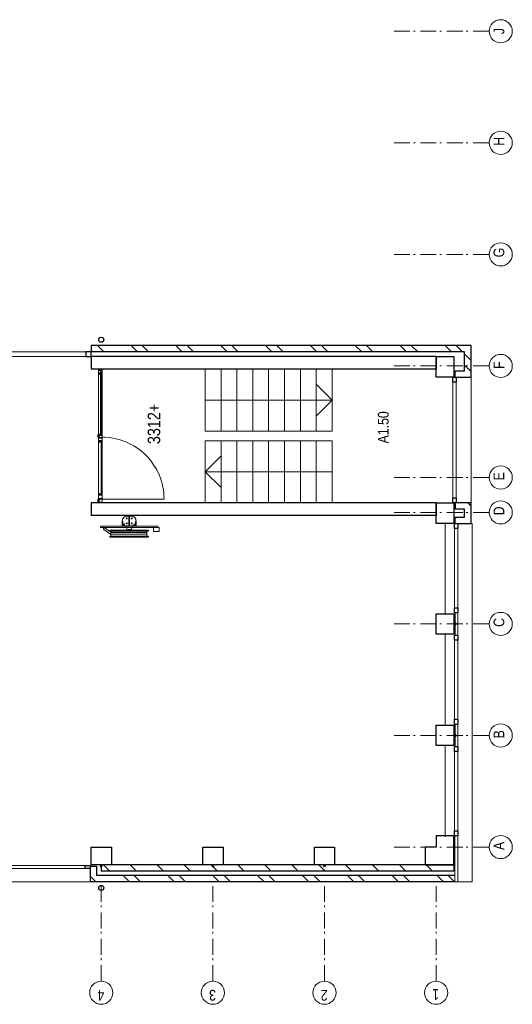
# Model space of a CAD drawing. Header units: millimetres. Extents: x 164654 to 368283, y 131426 to 252133.
# Tile 48 of 144: x 360441 to 368208, y 170721 to 186255. Entities that reach past the tile are written whole.
import ezdxf

# ---------------------------------------------------------------- set-up
doc = ezdxf.new("R2010")
doc.units = ezdxf.units.MM
doc.header["$LTSCALE"] = 400
doc.header["$PDMODE"] = 3
doc.header["$PDSIZE"] = 15
doc.linetypes.add('STYLE_06', pattern=[1.041641, 0.625, -0.208282, 0.069427, -0.138931])
for name, color, linetype, lineweight in [('Binnenkozijnen', 140, 'Continuous', 15), ('Buitenkozijnen', 140, 'Continuous', 15), ('mat-baksteen', 5, 'Continuous', 25), ('mat-beton (ihwg)', 5, 'Continuous', 25), ('mat-glas-vert', 5, 'Continuous', 15), ('mat-kalkzandsteen', 5, 'Continuous', 25), ('MAT-kit', 140, 'Continuous', 5), ('mat-kunststof', 43, 'Continuous', 9), ('mat-staal', 5, 'Continuous', 25), ('None', 7, 'Continuous', 9), ('Ruimtenummers', 5, 'Continuous', 25), ('Tekst', 140, 'Continuous', 15)]:
    doc.layers.add(name, color=color, linetype=linetype, lineweight=lineweight)
doc.styles.add('Arial Narrow', font='ARIALN.TTF', dxfattribs={"height": 222.25})

# ---------------------------------------------------------------- blocks, each defined once
blk = doc.blocks.new('*U249')
at = {"layer": 'mat-kunststof', "lineweight": 9}
blk.add_lwpolyline([(-8599, -36720), (-8609, -36720), (-8609, -36750), (-8599, -36750)], close=True, dxfattribs=at)
at = {"layer": 'None', "lineweight": 9}
blk.add_lwpolyline([(-8599, -36720), (-8609, -36750), (-8599, -36750), (-8609, -36720)], dxfattribs=at)
blk = doc.blocks.new('*U250')
at = {"layer": 'MAT-kit', "color": 9, "linetype": 'Continuous', "lineweight": 5}
for points in [[(-8599, -36708), (-8604, -36710), (-8609, -36708), (-8609, -36714), (-8609, -36720), (-8604, -36720), (-8599, -36720), (-8599, -36714), (-8599, -36708)], [(-8599, -36763), (-8604, -36761), (-8609, -36763), (-8609, -36757), (-8609, -36750), (-8604, -36750), (-8599, -36750), (-8599, -36757), (-8599, -36763)]]:
    blk.add_open_spline(points, degree=2, knots=[0, 0, 0, 0.229184, 0.229184, 0.5027, 0.5027, 0.726485, 0.726485, 1, 1, 1], dxfattribs=at)
at = {"layer": 'None', "color": 7}
blk.add_blockref('*U249', (0, 0), dxfattribs=at)
blk = doc.blocks.new('jan404.129')
at = {"layer": 'None', "lineweight": 15, "flags": 128}
for points in [[(-10, 14.85), (-10, -24.79), (10, -24.79), (10, 14.85)], [(8.5, 13.35), (8.5, -23.29), (-8.5, -23.29), (-8.5, 13.35)]]:
    blk.add_lwpolyline(points, close=True, dxfattribs=at)
blk = doc.blocks.new('*U251')
at = {"layer": 'None', "color": 7, "linetype": 'Continuous', "lineweight": 15}
for p, q in [((-8658, -36762), (-8677, -36762)), ((-8677, -36764), (-8658, -36764)), ((-8677, -36765), (-8610, -36765)), ((-8658, -36707), (-8658, -36762)), ((-8658, -36764), (-8610, -36764)), ((-8610, -36705), (-8657, -36705)), ((-8610, -36707), (-8657, -36707)), ((-8657, -36707), (-8657, -36762)), ((-8610, -36764), (-8610, -36707)), ((-8609, -36764), (-8609, -36707))]:
    blk.add_line(p, q, dxfattribs=at)
for centre, start, end in [((-8677, -36764), 90, 180), ((-8677, -36764), 180, 270), ((-8657, -36707), 90, 180), ((-8658, -36762), 270, 0), ((-8610, -36707), 0, 90), ((-8610, -36764), 270, 0)]:
    blk.add_arc(centre, 1.5, start, end, dxfattribs=at)
at = {"layer": 'None', "linetype": 'Continuous', "lineweight": 5}
blk.add_point((-8609, -36730), dxfattribs=at)
at = {"layer": 'mat-staal', "color": 7, "xscale": -1}
blk.add_blockref('jan404.129', (-8669, -36720), dxfattribs=at)
blk = doc.blocks.new('*U252')
at = {"layer": 'None', "color": 7, "linetype": 'Continuous', "lineweight": 15}
for p, q in [((-10699, -36706), (-10698, -36705)), ((-10699, -36707), (-10699, -36706)), ((-10699, -36707), (-10699, -36724)), ((-10699, -36724), (-10699, -36764)), ((-10699, -36764), (-10699, -36764)), ((-10698, -36765), (-10699, -36764)), ((-10698, -36705), (-10697, -36705)), ((-10697, -36765), (-10698, -36765)), ((-10669, -36705), (-10697, -36705)), ((-10669, -36707), (-10697, -36707)), ((-10697, -36707), (-10697, -36724)), ((-10697, -36724), (-10697, -36764)), ((-10697, -36764), (-10669, -36764)), ((-10697, -36765), (-10669, -36765)), ((-10637, -36705), (-10669, -36705)), ((-10657, -36707), (-10669, -36707)), ((-10669, -36764), (-10660, -36764)), ((-10669, -36765), (-10660, -36765)), ((-10660, -36708), (-10659, -36708)), ((-10660, -36709), (-10660, -36708)), ((-10660, -36710), (-10660, -36709)), ((-10660, -36710), (-10660, -36711)), ((-10660, -36711), (-10660, -36712)), ((-10660, -36712), (-10659, -36712)), ((-10660, -36757), (-10659, -36757)), ((-10660, -36757), (-10660, -36757)), ((-10660, -36758), (-10660, -36757)), ((-10660, -36764), (-10660, -36758)), ((-10659, -36764), (-10660, -36765)), ((-10660, -36765), (-10660, -36765)), ((-10659, -36707), (-10658, -36707)), ((-10659, -36708), (-10659, -36707)), ((-10659, -36709), (-10658, -36709)), ((-10659, -36710), (-10659, -36709)), ((-10659, -36710), (-10659, -36710)), ((-10659, -36711), (-10659, -36710)), ((-10659, -36711), (-10659, -36711)), ((-10658, -36711), (-10659, -36711)), ((-10659, -36712), (-10659, -36713)), ((-10659, -36713), (-10658, -36713)), ((-10659, -36757), (-10650, -36757)), ((-10659, -36758), (-10650, -36758)), ((-10659, -36764), (-10659, -36758)), ((-10659, -36764), (-10659, -36764)), ((-10658, -36707), (-10657, -36707)), ((-10658, -36708), (-10657, -36708)), ((-10658, -36709), (-10658, -36708)), ((-10658, -36712), (-10658, -36711)), ((-10657, -36712), (-10658, -36712)), ((-10658, -36713), (-10657, -36714)), ((-10637, -36707), (-10657, -36707)), ((-10657, -36708), (-10657, -36708)), ((-10657, -36708), (-10637, -36708)), ((-10657, -36712), (-10657, -36712)), ((-10650, -36712), (-10657, -36712)), ((-10650, -36714), (-10657, -36714)), ((-10650, -36712), (-10650, -36712)), ((-10649, -36713), (-10650, -36712)), ((-10650, -36724), (-10650, -36714)), ((-10650, -36757), (-10650, -36724)), ((-10649, -36757), (-10650, -36758)), ((-10650, -36758), (-10650, -36758)), ((-10649, -36714), (-10649, -36713)), ((-10649, -36724), (-10649, -36714)), ((-10649, -36757), (-10649, -36724)), ((-10649, -36757), (-10649, -36757)), ((-10637, -36705), (-10637, -36705)), ((-10636, -36706), (-10637, -36705)), ((-10636, -36707), (-10637, -36708)), ((-10637, -36708), (-10637, -36708)), ((-10636, -36707), (-10636, -36706)), ((-10636, -36707), (-10636, -36707))]:
    blk.add_line(p, q, dxfattribs=at)
blk = doc.blocks.new('*U253')
at = {"layer": 'None', "linetype": 'Continuous', "lineweight": 5}
blk.add_point((-10671, -36705), dxfattribs=at)
at = {"layer": 'None', "color": 7}
blk.add_blockref('*U252', (0, 0), dxfattribs=at)
blk = doc.blocks.new('*U254')
at = {"layer": 'None', "color": 7, "linetype": 'Continuous', "lineweight": 15}
for p, q in [((-10654, -36763), (-10653, -36762)), ((-10654, -36764), (-10654, -36763)), ((-10654, -36764), (-10653, -36765)), ((-10654, -36764), (-10654, -36764)), ((-10653, -36762), (-10652, -36762)), ((-10653, -36765), (-10652, -36765)), ((-10633, -36762), (-10652, -36762)), ((-10633, -36764), (-10652, -36764)), ((-10652, -36765), (-10569, -36765)), ((-10641, -36713), (-10640, -36712)), ((-10641, -36714), (-10641, -36713)), ((-10641, -36714), (-10641, -36744)), ((-10641, -36744), (-10641, -36757)), ((-10641, -36757), (-10641, -36757)), ((-10640, -36758), (-10641, -36757)), ((-10640, -36712), (-10639, -36712)), ((-10639, -36758), (-10640, -36758)), ((-10631, -36712), (-10639, -36712)), ((-10639, -36714), (-10639, -36744)), ((-10631, -36714), (-10639, -36714)), ((-10639, -36744), (-10639, -36757)), ((-10639, -36757), (-10633, -36757)), ((-10639, -36758), (-10633, -36758)), ((-10632, -36757), (-10633, -36757)), ((-10633, -36758), (-10632, -36758)), ((-10632, -36762), (-10633, -36762)), ((-10632, -36763), (-10633, -36764)), ((-10633, -36764), (-10569, -36764)), ((-10631, -36757), (-10632, -36757)), ((-10632, -36758), (-10632, -36759)), ((-10632, -36758), (-10632, -36758)), ((-10632, -36759), (-10631, -36759)), ((-10632, -36761), (-10632, -36762)), ((-10631, -36761), (-10632, -36761)), ((-10632, -36762), (-10632, -36762)), ((-10631, -36763), (-10632, -36763)), ((-10631, -36706), (-10630, -36705)), ((-10631, -36707), (-10631, -36706)), ((-10631, -36707), (-10631, -36712)), ((-10630, -36713), (-10631, -36714)), ((-10630, -36758), (-10631, -36757)), ((-10631, -36759), (-10631, -36760)), ((-10631, -36760), (-10631, -36761)), ((-10631, -36760), (-10631, -36760)), ((-10631, -36761), (-10631, -36761)), ((-10630, -36762), (-10631, -36763)), ((-10630, -36705), (-10629, -36705)), ((-10629, -36712), (-10630, -36713)), ((-10630, -36713), (-10630, -36713)), ((-10630, -36758), (-10630, -36758)), ((-10630, -36759), (-10630, -36758)), ((-10629, -36760), (-10630, -36759)), ((-10629, -36760), (-10630, -36761)), ((-10630, -36761), (-10630, -36762)), ((-10630, -36762), (-10630, -36762)), ((-10570, -36705), (-10629, -36705)), ((-10629, -36707), (-10629, -36712)), ((-10590, -36707), (-10629, -36707)), ((-10590, -36705), (-10590, -36705)), ((-10589, -36706), (-10590, -36705)), ((-10590, -36744), (-10590, -36707)), ((-10590, -36762), (-10590, -36744)), ((-10590, -36763), (-10590, -36762)), ((-10590, -36763), (-10590, -36763)), ((-10589, -36764), (-10590, -36763)), ((-10589, -36707), (-10589, -36706)), ((-10589, -36744), (-10589, -36707)), ((-10589, -36762), (-10589, -36744)), ((-10570, -36762), (-10589, -36762)), ((-10589, -36764), (-10570, -36764)), ((-10589, -36765), (-10570, -36765)), ((-10570, -36762), (-10569, -36763)), ((-10570, -36762), (-10570, -36762)), ((-10569, -36764), (-10570, -36765)), ((-10570, -36765), (-10570, -36765)), ((-10569, -36763), (-10569, -36764)), ((-10569, -36764), (-10569, -36764))]:
    blk.add_line(p, q, dxfattribs=at)
at = {"layer": 'mat-staal', "color": 7, "xscale": -1}
blk.add_blockref('jan404.129', (-10579, -36720), dxfattribs=at)
blk = doc.blocks.new('*U255')
at = {"layer": 'None'}
blk.add_blockref('*U254', (0, 0), dxfattribs=at)
blk = doc.blocks.new('*U256')
at = {"layer": 'mat-kunststof', "lineweight": 9}
blk.add_lwpolyline([(-10709, -36720), (-10699, -36720), (-10699, -36750), (-10709, -36750)], close=True, dxfattribs=at)
at = {"layer": 'None', "lineweight": 9}
blk.add_lwpolyline([(-10709, -36720), (-10699, -36750), (-10709, -36750), (-10699, -36720)], dxfattribs=at)
blk = doc.blocks.new('*U257')
at = {"layer": 'MAT-kit', "color": 9, "linetype": 'Continuous', "lineweight": 5}
for points in [[(-10709, -36708), (-10704, -36710), (-10699, -36708), (-10699, -36714), (-10699, -36720), (-10704, -36720), (-10709, -36720), (-10709, -36714), (-10709, -36708)], [(-10709, -36763), (-10704, -36761), (-10699, -36763), (-10699, -36757), (-10699, -36750), (-10704, -36750), (-10709, -36750), (-10709, -36757), (-10709, -36763)]]:
    blk.add_open_spline(points, degree=2, knots=[0, 0, 0, 0.229184, 0.229184, 0.5027, 0.5027, 0.726485, 0.726485, 1, 1, 1], dxfattribs=at)
at = {"layer": 'None', "color": 7}
blk.add_blockref('*U256', (0, 0), dxfattribs=at)
blk = doc.blocks.new('*X258')
at = {"layer": 'None', "lineweight": 5}
blk.add_line((-9737, -36750), (-10579, -36750), dxfattribs=at)
blk = doc.blocks.new('*X259')
at = {"layer": 'None', "lineweight": 5}
blk.add_line((-8669, -36750), (-9635, -36750), dxfattribs=at)
blk = doc.blocks.new('*U260')
at = {"layer": 'None', "color": 7, "linetype": 'Continuous', "lineweight": 15}
for p, q in [((-9748, -36762), (-9749, -36763)), ((-9749, -36763), (-9749, -36764)), ((-9749, -36764), (-9748, -36765)), ((-9749, -36764), (-9749, -36764)), ((-9693, -36764), (-9749, -36764)), ((-9674, -36765), (-9749, -36765)), ((-9747, -36762), (-9748, -36762)), ((-9748, -36765), (-9747, -36765)), ((-9747, -36705), (-9697, -36705)), ((-9747, -36707), (-9697, -36707)), ((-9747, -36762), (-9729, -36762)), ((-9729, -36764), (-9747, -36764)), ((-9729, -36765), (-9747, -36765)), ((-9729, -36706), (-9728, -36705)), ((-9729, -36707), (-9729, -36706)), ((-9729, -36744), (-9729, -36707)), ((-9729, -36762), (-9729, -36744)), ((-9729, -36764), (-9728, -36763)), ((-9728, -36705), (-9727, -36705)), ((-9728, -36763), (-9727, -36762)), ((-9728, -36763), (-9728, -36763)), ((-9727, -36744), (-9727, -36707)), ((-9727, -36762), (-9727, -36744)), ((-9696, -36705), (-9697, -36705)), ((-9697, -36707), (-9697, -36712)), ((-9697, -36712), (-9697, -36713)), ((-9697, -36713), (-9696, -36713)), ((-9697, -36759), (-9696, -36758)), ((-9697, -36760), (-9697, -36759)), ((-9697, -36760), (-9697, -36761)), ((-9697, -36761), (-9696, -36762)), ((-9696, -36706), (-9696, -36705)), ((-9695, -36707), (-9696, -36706)), ((-9696, -36713), (-9695, -36714)), ((-9696, -36758), (-9695, -36757)), ((-9696, -36758), (-9696, -36758)), ((-9696, -36762), (-9695, -36763)), ((-9696, -36762), (-9696, -36762)), ((-9695, -36707), (-9695, -36712)), ((-9695, -36712), (-9687, -36712)), ((-9695, -36714), (-9687, -36714)), ((-9695, -36757), (-9694, -36757)), ((-9694, -36758), (-9695, -36759)), ((-9695, -36759), (-9695, -36760)), ((-9695, -36759), (-9695, -36759)), ((-9695, -36760), (-9695, -36761)), ((-9695, -36760), (-9695, -36760)), ((-9695, -36761), (-9694, -36762)), ((-9695, -36761), (-9695, -36761)), ((-9695, -36761), (-9695, -36761)), ((-9695, -36763), (-9694, -36763)), ((-9694, -36757), (-9693, -36757)), ((-9694, -36758), (-9694, -36758)), ((-9693, -36758), (-9694, -36758)), ((-9694, -36762), (-9693, -36762)), ((-9694, -36762), (-9694, -36762)), ((-9694, -36763), (-9693, -36764)), ((-9687, -36757), (-9693, -36757)), ((-9687, -36758), (-9693, -36758)), ((-9693, -36762), (-9674, -36762)), ((-9693, -36764), (-9674, -36764)), ((-9692, -36705), (-9691, -36705)), ((-9692, -36706), (-9692, -36705)), ((-9692, -36707), (-9692, -36706)), ((-9692, -36707), (-9692, -36708)), ((-9692, -36707), (-9692, -36707)), ((-9692, -36708), (-9691, -36708)), ((-9691, -36705), (-9654, -36705)), ((-9691, -36707), (-9671, -36707)), ((-9671, -36708), (-9691, -36708)), ((-9686, -36712), (-9687, -36712)), ((-9687, -36714), (-9687, -36744)), ((-9687, -36744), (-9687, -36757)), ((-9687, -36758), (-9686, -36758)), ((-9686, -36713), (-9686, -36712)), ((-9685, -36714), (-9686, -36713)), ((-9686, -36757), (-9685, -36757)), ((-9686, -36758), (-9686, -36757)), ((-9685, -36714), (-9685, -36744)), ((-9685, -36744), (-9685, -36757)), ((-9679, -36712), (-9678, -36712)), ((-9679, -36713), (-9679, -36712)), ((-9679, -36714), (-9679, -36713)), ((-9679, -36724), (-9679, -36714)), ((-9679, -36757), (-9679, -36724)), ((-9679, -36757), (-9679, -36758)), ((-9679, -36757), (-9679, -36757)), ((-9679, -36758), (-9678, -36758)), ((-9678, -36712), (-9671, -36712)), ((-9678, -36724), (-9678, -36714)), ((-9678, -36714), (-9671, -36714)), ((-9678, -36757), (-9678, -36724)), ((-9669, -36757), (-9678, -36757)), ((-9669, -36758), (-9678, -36758)), ((-9673, -36762), (-9674, -36762)), ((-9673, -36765), (-9674, -36765)), ((-9673, -36763), (-9673, -36762)), ((-9672, -36764), (-9673, -36763)), ((-9673, -36764), (-9673, -36765)), ((-9672, -36764), (-9673, -36764)), ((-9671, -36707), (-9671, -36707)), ((-9670, -36707), (-9671, -36707)), ((-9671, -36707), (-9654, -36707)), ((-9671, -36708), (-9671, -36708)), ((-9670, -36708), (-9671, -36708)), ((-9671, -36712), (-9670, -36712)), ((-9671, -36712), (-9671, -36712)), ((-9671, -36713), (-9671, -36714)), ((-9670, -36713), (-9671, -36713)), ((-9669, -36708), (-9670, -36707)), ((-9670, -36709), (-9670, -36708)), ((-9670, -36709), (-9670, -36709)), ((-9670, -36710), (-9670, -36709)), ((-9669, -36710), (-9670, -36710)), ((-9670, -36711), (-9669, -36710)), ((-9670, -36711), (-9670, -36711)), ((-9670, -36711), (-9670, -36711)), ((-9670, -36712), (-9670, -36711)), ((-9669, -36712), (-9670, -36713)), ((-9668, -36708), (-9669, -36708)), ((-9668, -36712), (-9669, -36712)), ((-9669, -36757), (-9669, -36757)), ((-9668, -36757), (-9669, -36757)), ((-9669, -36764), (-9669, -36758)), ((-9669, -36764), (-9669, -36765)), ((-9669, -36764), (-9669, -36764)), ((-9669, -36765), (-9668, -36765)), ((-9668, -36709), (-9668, -36708)), ((-9668, -36710), (-9668, -36709)), ((-9668, -36710), (-9668, -36711)), ((-9668, -36711), (-9668, -36712)), ((-9668, -36758), (-9668, -36757)), ((-9668, -36764), (-9668, -36758)), ((-9654, -36764), (-9668, -36764)), ((-9654, -36765), (-9668, -36765)), ((-9654, -36705), (-9645, -36705)), ((-9654, -36707), (-9645, -36707)), ((-9624, -36764), (-9654, -36764)), ((-9625, -36765), (-9654, -36765)), ((-9645, -36705), (-9645, -36705)), ((-9644, -36706), (-9645, -36705)), ((-9645, -36707), (-9645, -36724)), ((-9645, -36724), (-9645, -36762)), ((-9645, -36762), (-9645, -36763)), ((-9645, -36763), (-9644, -36764)), ((-9645, -36763), (-9645, -36763)), ((-9644, -36707), (-9644, -36706)), ((-9644, -36707), (-9644, -36724)), ((-9644, -36724), (-9644, -36762)), ((-9644, -36762), (-9625, -36762)), ((-9625, -36764), (-9644, -36764)), ((-9625, -36762), (-9625, -36762)), ((-9624, -36763), (-9625, -36762)), ((-9624, -36764), (-9625, -36765)), ((-9625, -36765), (-9625, -36765)), ((-9624, -36764), (-9624, -36763)), ((-9624, -36764), (-9624, -36764))]:
    blk.add_line(p, q, dxfattribs=at)
at = {"layer": 'None', "linetype": 'Continuous', "lineweight": 5}
blk.add_point((-9652, -36705), dxfattribs=at)
at = {"layer": 'mat-staal', "color": 7}
for p in [(-9739, -36720), (-9634, -36720)]:
    blk.add_blockref('jan404.129', p, dxfattribs=at)
blk = doc.blocks.new('*U261')
at = {"layer": 'mat-glas-vert', "color": 140, "lineweight": 15}
for points in [[(-10579, -36748), (-9737, -36748), (-9737, -36758), (-10579, -36758)], [(-9635, -36748), (-8669, -36748), (-8669, -36758), (-9635, -36758)], [(-9618, -36738), (-8639, -36738), (-8639, -36746), (-9618, -36746)]]:
    blk.add_lwpolyline(points, close=True, dxfattribs=at)
at = {"layer": 'None', "color": 43, "linetype": 'Continuous', "lineweight": 9}
blk.add_line((-10649, -36764), (-10649, -37740), dxfattribs=at)
at = {"layer": 'None', "lineweight": 9}
blk.add_lwpolyline([(-8609, -36705), (-8609, -36765), (-10699, -36765), (-10699, -36705)], close=True, dxfattribs=at)
at = {"layer": 'None', "color": 43, "linetype": 'Continuous', "lineweight": 9}
blk.add_arc((-10649, -36764), 976, 269.9877, 0.0459, dxfattribs=at)
at = {"layer": 'mat-glas-vert', "color": 140}
for name in ['*X258', '*X259']:
    blk.add_blockref(name, (0, 0), dxfattribs=at)
at = {"layer": 'mat-staal', "color": 7}
for name in ['*U257', '*U250']:
    blk.add_blockref(name, (0, 0), dxfattribs=at)
at = {"layer": 'None', "color": 7}
for name in ['*U253', '*U255', '*U260', '*U251']:
    blk.add_blockref(name, (0, 0), dxfattribs=at)
blk = doc.blocks.new('Kolom hoek 330x330')
at = {"layer": 'mat-beton (ihwg)', "lineweight": 25, "flags": 128}
blk.add_lwpolyline([(-175, 0), (0, 0), (0, -175), (280, -175), (280, 280), (-175, 280)], close=True, dxfattribs=at)
blk = doc.blocks.new('*X853')
at = {"layer": 'None', "lineweight": 9}
for p, q in [((-8639, -42580), (-8539, -42480)), ((-8462, -42580), (-8362, -42480))]:
    blk.add_line(p, q, dxfattribs=at)
blk = doc.blocks.new('*X854')
at = {"layer": 'None', "lineweight": 9}
for p, q in [((-8329, -36613), (-8306, -36590)), ((-8329, -36790), (-8229, -36690)), ((-8329, -37320), (-8229, -37220)), ((-8329, -37497), (-8229, -37397)), ((-8329, -38027), (-8229, -37927)), ((-8329, -38204), (-8229, -38104)), ((-8329, -38735), (-8229, -38635)), ((-8329, -38911), (-8229, -38811)), ((-8329, -39442), (-8229, -39342)), ((-8329, -39618), (-8229, -39518)), ((-8329, -40149), (-8229, -40049)), ((-8329, -40325), (-8229, -40225)), ((-8329, -40856), (-8229, -40756)), ((-8329, -41032), (-8229, -40932)), ((-8329, -41563), (-8229, -41463)), ((-8329, -41739), (-8229, -41639)), ((-8329, -42270), (-8229, -42170)), ((-8329, -42446), (-8229, -42346))]:
    blk.add_line(p, q, dxfattribs=at)
blk = doc.blocks.new('*X855')
at = {"layer": 'None', "lineweight": 9}
for p, q in [((-16519, -36884), (-16419, -36784)), ((-16519, -37308), (-16419, -37208)), ((-16519, -37732), (-16419, -37632)), ((-16519, -38156), (-16419, -38056)), ((-16519, -38581), (-16419, -38481)), ((-16519, -39005), (-16419, -38905)), ((-16519, -39429), (-16419, -39329)), ((-16519, -39853), (-16419, -39753)), ((-16519, -40278), (-16419, -40178)), ((-16519, -40702), (-16419, -40602)), ((-16519, -41126), (-16419, -41026)), ((-16519, -41551), (-16419, -41451)), ((-16519, -41975), (-16419, -41875)), ((-16430, -42310), (-16419, -42299))]:
    blk.add_line(p, q, dxfattribs=at)
blk = doc.blocks.new('*X856')
at = {"layer": 'None', "lineweight": 9}
for p, q in [((-16689, -36664), (-16644, -36620)), ((-16689, -37195), (-16589, -37095)), ((-16689, -37371), (-16589, -37271)), ((-16689, -37902), (-16589, -37802)), ((-16689, -38079), (-16589, -37979)), ((-16689, -38609), (-16589, -38509)), ((-16689, -38786), (-16589, -38686)), ((-16689, -39316), (-16589, -39216)), ((-16689, -39493), (-16589, -39393)), ((-16689, -40023), (-16589, -39923)), ((-16689, -40200), (-16589, -40100)), ((-16689, -40731), (-16589, -40631)), ((-16689, -40907), (-16589, -40807)), ((-16689, -41438), (-16589, -41338)), ((-16689, -41614), (-16589, -41514)), ((-16689, -42145), (-16589, -42045)), ((-16689, -42321), (-16589, -42221))]:
    blk.add_line(p, q, dxfattribs=at)
blk = doc.blocks.new('*U69')
at = {"layer": 'Buitenkozijnen', "lineweight": 15}
for p, q in [((-10, 0), (-10, -1960)), ((-10, 0), (40, 0)), ((40, 0), (40, -1960)), ((-10, -1960), (40, -1960))]:
    blk.add_line(p, q, dxfattribs=at)
blk = doc.blocks.new('Gevelpui best 1960')
at = {"layer": 'Buitenkozijnen', "color": 43, "lineweight": 9}
blk.add_line((250, 0), (250, -1960), dxfattribs=at)
at = {"layer": 'Buitenkozijnen', "color": 92, "lineweight": 25}
for points in [[(-10, 0), (40, 0), (40, -80), (-10, -80)], [(-10, -1880), (40, -1880), (40, -1960), (-10, -1960)]]:
    blk.add_lwpolyline(points, close=True, dxfattribs=at)
at = {"layer": 'Buitenkozijnen'}
blk.add_blockref('*U69', (0, 0), dxfattribs=at)
blk = doc.blocks.new('*X881')
at = {"layer": 'None', "lineweight": 9}
blk.add_line((-10760, -42580), (-10735, -42554), dxfattribs=at)
blk = doc.blocks.new('*X882')
at = {"layer": 'None', "lineweight": 9}
blk.add_line((-10735, -42554), (-10709, -42529), dxfattribs=at)
blk = doc.blocks.new('Gevelpui best 1410 (2D)')
at = {"layer": 'Buitenkozijnen', "lineweight": 15}
for p, q in [((-260, 0), (-260, -1410)), ((-260, 0), (-210, 0)), ((-210, 0), (-210, -1410)), ((-260, -1410), (-210, -1410))]:
    blk.add_line(p, q, dxfattribs=at)
at = {"layer": 'Buitenkozijnen', "color": 92, "lineweight": 25}
for points in [[(-260, 0), (-210, 0), (-210, -80), (-260, -80)], [(-260, -1330), (-210, -1330), (-210, -1410), (-260, -1410)]]:
    blk.add_lwpolyline(points, close=True, dxfattribs=at)
at = {"layer": 'None', "color": 43, "linetype": 'Continuous', "lineweight": 9}
blk.add_line((-410, 15), (-410, -1425), dxfattribs=at)
blk = doc.blocks.new('*U66')
at = {"layer": 'Buitenkozijnen', "lineweight": 15}
for p, q in [((0, 25), (1985, 25)), ((0, -25), (0, 25)), ((1985, -25), (1985, 25)), ((0, -25), (1985, -25))]:
    blk.add_line(p, q, dxfattribs=at)
blk = doc.blocks.new('Gevelpui best 1985')
at = {"layer": 'Buitenkozijnen', "color": 43, "lineweight": 9}
blk.add_line((0, 260), (1985, 260), dxfattribs=at)
at = {"layer": 'Buitenkozijnen', "color": 92, "lineweight": 25}
for points in [[(0, -25), (0, 25), (80, 25), (80, -25)], [(1905, -25), (1905, 25), (1985, 25), (1985, -25)]]:
    blk.add_lwpolyline(points, close=True, dxfattribs=at)
at = {"layer": 'Buitenkozijnen'}
blk.add_blockref('*U66', (0, 0), dxfattribs=at)
blk = doc.blocks.new('*U883')
at = {"layer": 'Buitenkozijnen', "lineweight": 15}
for p, q in [((-8399, -34760), (-8329, -34760)), ((-8399, -36590), (-8399, -34760)), ((-8329, -36590), (-8329, -34760)), ((-8399, -36590), (-8329, -36590))]:
    blk.add_line(p, q, dxfattribs=at)
blk = doc.blocks.new('*U884')
at = {"layer": 'Buitenkozijnen', "color": 92, "lineweight": 25}
for points in [[(-8329, -34760), (-8399, -34760), (-8399, -34843), (-8329, -34843)], [(-8329, -36507), (-8399, -36507), (-8399, -36590), (-8329, -36590)]]:
    blk.add_lwpolyline(points, close=True, dxfattribs=at)
at = {"layer": 'Buitenkozijnen'}
blk.add_blockref('*U883', (0, 0), dxfattribs=at)
blk = doc.blocks.new('HWA')
at = {"layer": 'None', "color": 92, "linetype": 'Continuous', "lineweight": 25}
blk.add_circle((0, -74), 40, dxfattribs=at)
blk = doc.blocks.new('Kolom 280x320')
at = {"layer": 'mat-beton (ihwg)', "lineweight": 25}
blk.add_lwpolyline([(-300, 160), (-20, 160), (-20, -160), (-300, -160)], close=True, dxfattribs=at)
at = {"layer": 'None', "color": 92, "linetype": 'Continuous', "lineweight": 5}
blk.add_point((0, 0), dxfattribs=at)
blk = doc.blocks.new('*U34')
at = {"layer": 'None', "color": 140, "linetype": 'Continuous', "lineweight": 15, "flags": 128}
blk.add_lwpolyline([(-21, 110), (59, 110), (59, 107, -0.391021), (53, 100), (-1, 96, 0.391021), (-12, 83), (-12, -83, 0.391021), (-1, -96), (53, -100, -0.391021), (59, -107), (59, -110), (-21, -110)], format="xyb", close=True, dxfattribs=at)
blk = doc.blocks.new('*U35')
at = {"layer": 'None', "color": 253, "linetype": 'Continuous', "lineweight": 5}
for p, q in [((96.625, -278), (96.625, 266)), ((125.704, -278), (125.704, 266)), ((50.42, -31.849), (50.42, 29))]:
    blk.add_line(p, q, dxfattribs=at)
at = {"layer": 'None', "color": 140, "linetype": 'Continuous', "lineweight": 15}
for p, q in [((50.42, 29), (1.453, 57.31)), ((0, -61), (50.42, -31.849))]:
    blk.add_line(p, q, dxfattribs=at)
at = {"layer": 'None', "color": 92, "linetype": 'Continuous', "lineweight": 25}
for points in [[(60.916, 296), (76.476, 296), (76.476, -300), (60.916, -300)], [(154.785, 296), (171.344, 296), (171.344, -302), (154.785, -302)]]:
    blk.add_lwpolyline(points, close=True, dxfattribs=at)
at = {"layer": 'None', "color": 253, "linetype": 'Continuous', "lineweight": 5}
blk.add_lwpolyline([(50.929, 18), (60.916, 18), (60.916, -18), (50.929, -18)], close=True, dxfattribs=at)
for points, knots in [([(96.866, 264), (96.866, 268.997), (93.792, 272.9335), (90.718, 276.87), (85.875, 278.0735), (81.032, 279.277), (76.476, 277.238)], [0, 0, 0, 0.3335495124, 0.3335495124, 0.6668288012, 0.6668288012, 1, 1, 1]), ([(125.825, 264), (125.825, 267.886), (123.8855, 271.2505), (121.946, 274.615), (118.586, 276.5575), (115.226, 278.5), (107.466, 278.5), (104.106, 276.5575), (100.746, 274.615), (98.806, 271.2505), (96.866, 267.886), (96.866, 264)], [0, 0, 0, 0.1667696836, 0.1667696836, 0.3334232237, 0.3334232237, 0.4999946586, 0.6665660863, 0.6665660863, 0.833226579, 0.833226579, 1, 1, 1]), ([(154.785, 264), (154.785, 267.886), (152.845, 271.2505), (150.905, 274.615), (147.5455, 276.5575), (144.186, 278.5), (140.306, 278.5), (136.426, 278.5), (133.066, 276.5575), (129.706, 274.615), (127.7655, 271.2505), (125.825, 267.886), (125.825, 264)], [0, 0, 0, 0.1667729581, 0.1667729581, 0.3334246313, 0.3334246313, 0.4999853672, 0.4999853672, 0.666556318, 0.666556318, 0.8332233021, 0.8332233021, 1, 1, 1]), ([(76.477, -291.432), (81.039, -293.343), (85.8175, -292.072), (90.596, -290.801), (93.6105, -286.876), (96.625, -282.951), (96.625, -278)], [0, 0, 0, 0.333165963, 0.333165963, 0.6664584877, 0.6664584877, 1, 1, 1]), ([(96.625, -278), (96.625, -281.901), (98.573, -285.2795), (100.521, -288.658), (103.895, -290.609), (107.269, -292.56), (111.165, -292.56), (115.061, -292.56), (118.435, -290.609), (121.809, -288.658), (123.7565, -285.2795), (125.704, -281.901), (125.704, -278)], [0, 0, 0, 0.1667545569, 0.1667545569, 0.3334268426, 0.3334268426, 0.5000053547, 0.5000053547, 0.6665838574, 0.6665838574, 0.8332491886, 0.8332491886, 1, 1, 1]), ([(125.704, -278), (125.704, -281.901), (127.6525, -285.2795), (129.601, -288.658), (132.975, -290.609), (136.349, -292.56), (140.245, -292.56), (144.141, -292.56), (147.5145, -290.609), (150.888, -288.658), (152.836, -285.2795), (154.784, -281.901), (154.784, -278)], [0, 0, 0, 0.1667578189, 0.1667578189, 0.3334365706, 0.3334365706, 0.5000146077, 0.5000146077, 0.6665824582, 0.6665824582, 0.8332459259, 0.8332459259, 1, 1, 1])]:
    blk.add_open_spline(points, degree=2, knots=knots, dxfattribs=at)
blk = doc.blocks.new('BSH')
at = {"layer": 'None', "color": 140, "linetype": 'Continuous', "lineweight": 15}
for p, q in [((-159.8585, -36.7557), (-159.8585, 32.756)), ((-80, -6.8893), (-80, 2.8892)), ((0, -61), (0, 111.155))]:
    blk.add_line(p, q, dxfattribs=at)
at = {"layer": 'None', "color": 253, "linetype": 'Continuous', "lineweight": 5}
for p, q in [((27.7468, -383.0008), (105.0969, -276.5164)), ((130.6676, -289.4337), (48.7568, -402.0618)), ((135.277, -233.0824), (136.142, -233.8294))]:
    blk.add_line(p, q, dxfattribs=at)
at = {"layer": 'None', "color": 140, "linetype": 'Continuous', "lineweight": 15}
for points in [[(20, 469.75), (82, 469.75), (82, 382.75), (20, 382.75)], [(0, 448), (20, 448), (20, -452), (0, -452)], [(-160, 2.8892), (-9, 2.8892), (-9, -6.8893), (-160, -6.8893)]]:
    blk.add_lwpolyline(points, close=True, dxfattribs=at)
at = {"layer": 'None', "color": 8, "linetype": 'Continuous', "lineweight": 5}
for centre in [(-124, 37.275), (-44.5, 38.775), (-124, -41.275), (-45, -41.275)]:
    blk.add_circle(centre, 8.5, dxfattribs=at)
at = {"layer": 'None', "color": 140, "linetype": 'Continuous', "lineweight": 15}
for centre, start, end in [((-80, 28), 90, 180), ((-80, -32), 180, 270)]:
    blk.add_arc(centre, 80, start, end, dxfattribs=at)
at = {"layer": 'None', "color": 9, "linetype": 'Continuous', "lineweight": 5}
blk.add_arc((38.2528, -392.5302), 14.18399, 137.790600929, 325.770923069, dxfattribs=at)
at = {"layer": 'None', "color": 92, "linetype": 'Continuous', "lineweight": 25}
for points, knots in [([(-11.70075, 86.5025), (-12.2626, 89.0317), (-14.0137, 90.9408), (-15.7648, 92.8499), (-18.23575, 93.6275), (-20.7067, 94.4051), (-23.236, 93.84325), (-25.7653, 93.2814), (-27.67445, 91.53015), (-29.5836, 89.7789), (-30.36125, 87.3079), (-31.1389, 84.8369), (-30.57705, 82.3077), (-30.0152, 79.7785), (-28.26385, 77.8694), (-26.5125, 75.9603), (-24.0415, 75.1827), (-21.5705, 74.4051), (-19.0412, 74.96695), (-16.5119, 75.5288), (-14.60305, 77.28005), (-12.6942, 79.0313), (-11.91655, 81.5023), (-11.1389, 83.9733), (-11.70075, 86.5025)], [0, 0, 0, 0.0833344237, 0.0833344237, 0.1666618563, 0.1666618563, 0.2499968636, 0.2499968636, 0.3333348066, 0.3333348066, 0.4166657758, 0.4166657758, 0.5000000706, 0.5000000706, 0.583336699, 0.583336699, 0.666668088, 0.666668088, 0.7500039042, 0.7500039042, 0.8333377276, 0.8333377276, 0.9166657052, 0.9166657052, 1, 1, 1]), ([(-11.75695, -89.71225), (-12.375, -92.4944), (-14.3012, -94.5944), (-16.2274, -96.6944), (-18.94545, -97.54975), (-21.6635, -98.4051), (-24.4457, -97.78705), (-27.2279, -97.169), (-29.328, -95.24265), (-31.4281, -93.3163), (-32.2835, -90.5982), (-33.1389, -87.8801), (-32.52085, -85.09795), (-31.9028, -82.3158), (-29.97635, -80.2158), (-28.0499, -78.1158), (-25.3318, -77.26045), (-22.6137, -76.4051), (-19.83145, -77.02315), (-17.0492, -77.6412), (-14.94945, -79.56755), (-12.8497, -81.4939), (-11.9943, -84.212), (-11.1389, -86.9301), (-11.75695, -89.71225)], [0, 0, 0, 0.083334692, 0.083334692, 0.1666618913, 0.1666618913, 0.2499964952, 0.2499964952, 0.3333343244, 0.3333343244, 0.4166651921, 0.4166651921, 0.4999998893, 0.4999998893, 0.5833365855, 0.5833365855, 0.6666673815, 0.6666673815, 0.7500034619, 0.7500034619, 0.8333376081, 0.8333376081, 0.9166653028, 0.9166653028, 1, 1, 1])]:
    blk.add_open_spline(points, degree=2, knots=knots, dxfattribs=at)
at = {"layer": 'None', "color": 7}
blk.add_blockref('*U35', (0, 0), dxfattribs=at)
at = {"layer": 'None', "color": 140, "rotation": 180}
blk.add_blockref('*U34', (-21.4, -2), dxfattribs=at)
blk = doc.blocks.new('*X1147')
at = {"layer": 'None', "lineweight": 9}
blk.add_line((-16644, -36620), (-16600, -36575), dxfattribs=at)

msp = doc.modelspace()

# ---------------------------------------------------------------- linework, layer by layer
at = {"layer": 'Buitenkozijnen', "color": 43, "lineweight": 9, "flags": 128}
msp.add_lwpolyline([(367556.97992, 178307.75849), (367576.97992, 178307.75849), (367576.97992, 172652.75849), (367306.97992, 172652.75849)], dxfattribs=at)
at = {"layer": 'Buitenkozijnen', "lineweight": 15}
for points in [[(367306.97992, 176897.75849), (367347.02056, 176897.75849), (367347.02056, 176547.75849), (367306.97992, 176547.75849)], [(367306.97992, 175137.75849), (367347.02056, 175137.75849), (367347.02056, 174787.75849), (367306.97992, 174787.75849)], [(367300.97992, 173377.75849), (367347.02056, 173377.75849), (367347.02056, 172652.75849), (367300.97992, 172652.75849)]]:
    msp.add_lwpolyline(points, close=True, dxfattribs=at)
at = {"layer": 'mat-baksteen', "lineweight": 25}
for p, q in [((361566.97992, 181112.75849), (361566.97992, 181012.75849)), ((367556.97992, 181112.75849), (361566.97992, 181112.75849)), ((367456.97992, 181012.75849), (361566.97992, 181012.75849)), ((367456.97992, 180717.75849), (367456.97992, 181012.75849)), ((367556.97992, 180617.75849), (367556.97992, 181112.75849)), ((367306.97992, 180717.75849), (367456.97992, 180717.75849)), ((367306.97992, 180617.75849), (367306.97992, 180717.75849)), ((367306.97992, 180717.75849), (367456.97992, 180717.75849)), ((367306.97992, 180617.75849), (367306.97992, 180717.75849)), ((367306.97992, 180617.75849), (367556.97992, 180617.75849)), ((367306.97992, 180617.75849), (367556.97992, 180617.75849)), ((367306.97992, 178632.75849), (367306.97992, 178532.75849)), ((367556.97992, 178632.75849), (367306.97992, 178632.75849)), ((367456.97992, 178532.75849), (367306.97992, 178532.75849)), ((367456.97992, 178407.75849), (367456.97992, 178532.75849)), ((367556.97992, 178307.75849), (367556.97992, 178632.75849)), ((367306.97992, 178407.75849), (367456.97992, 178407.75849)), ((367306.97992, 178307.75849), (367306.97992, 178407.75849)), ((367306.97992, 178307.75849), (367556.97992, 178307.75849)), ((361551.97992, 172902.75849), (361551.97992, 172652.75849)), ((361551.97992, 172902.75849), (361651.97992, 172902.75849)), ((361651.97992, 172902.75849), (361651.97992, 172752.75849)), ((367306.97992, 172752.75849), (361651.97992, 172752.75849)), ((367306.97992, 172652.75849), (361551.97992, 172652.75849))]:
    msp.add_line(p, q, dxfattribs=at)
at = {"layer": 'mat-beton (ihwg)', "lineweight": 25}
for p, q in [((361566.97992, 180942.71785), (361566.97992, 180742.71785)), ((367006.97992, 180942.71785), (361566.97992, 180942.71785)), ((367006.97992, 180942.71785), (367006.97992, 180742.71785)), ((367006.97992, 180742.71785), (361566.97992, 180742.71785)), ((361566.97992, 178632.75849), (361566.97992, 178432.75849)), ((367006.97992, 178632.75849), (361566.97992, 178632.75849)), ((367006.97992, 178632.75849), (367006.97992, 178432.75849)), ((367006.97992, 178432.75849), (361566.97992, 178432.75849))]:
    msp.add_line(p, q, dxfattribs=at)
for points in [[(367006.97992, 180942.71785), (367286.97992, 180942.71785), (367286.97992, 180617.75849), (367006.97992, 180617.75849)], [(367006.97992, 178632.75849), (367286.97992, 178632.75849), (367286.97992, 178307.75849), (367006.97992, 178307.75849)]]:
    msp.add_lwpolyline(points, close=True, dxfattribs=at)
at = {"layer": 'mat-kalkzandsteen', "lineweight": 25}
for p, q in [((361726.97992, 172922.75849), (361726.97992, 172822.75849)), ((367286.97992, 172922.75849), (361726.97992, 172922.75849)), ((367286.97992, 172922.75849), (367286.97992, 172822.75849)), ((367286.97992, 172822.75849), (361726.97992, 172822.75849))]:
    msp.add_line(p, q, dxfattribs=at)
at = {"layer": 'None', "color": 7, "linetype": 'STYLE_06', "lineweight": 9}
for p, q in [((367842.7941, 186072.75849), (366342.7941, 186072.75849)), ((367842.7941, 184312.75866), (366342.7941, 184312.75866)), ((367842.7941, 182552.75866), (366342.7941, 182552.75866)), ((367842.7941, 180792.75866), (366342.7941, 180792.75866)), ((367842.7941, 179032.75849), (366342.7941, 179032.75849)), ((367842.7941, 179032.75849), (366342.7941, 179032.75849)), ((367842.7941, 178482.75849), (366342.7941, 178482.75849)), ((367842.7941, 176722.75866), (366342.7941, 176722.75866)), ((367842.7941, 174962.75866), (366342.7941, 174962.75866)), ((367842.7941, 173202.75866), (366342.7941, 173202.75866)), ((361726.97992, 171086.58176), (361726.97992, 172586.58176)), ((363486.97992, 171086.58176), (363486.97992, 172586.58176)), ((365246.97992, 171086.58176), (365246.97992, 172586.58176)), ((367006.97992, 171086.58176), (367006.97992, 172586.58176))]:
    msp.add_line(p, q, dxfattribs=at)
at = {"layer": 'None', "color": 140, "linetype": 'Continuous', "lineweight": 15}
for p, q in [((365365.84842, 180252.71785), (365115.84842, 180502.71785)), ((363365.84842, 180252.71785), (365365.84842, 180252.71785)), ((365365.84842, 180252.71785), (365115.84842, 180002.71785))]:
    msp.add_line(p, q, dxfattribs=at)
at = {"layer": 'None', "color": 43, "linetype": 'Continuous', "lineweight": 9}
for q in [(363615.84842, 179372.75849), (363615.84842, 178872.75849), (365365.84842, 179122.75849)]:
    msp.add_line((363365.84842, 179122.75849), q, dxfattribs=at)
at = {"layer": 'None', "color": 140, "linetype": 'Continuous', "lineweight": 15}
for points in [[(363365.84842, 179762.71785), (363365.84842, 180742.71785), (363615.84842, 180742.71785), (363615.84842, 179762.71785)], [(363615.84842, 179762.71785), (363615.84842, 180742.71785), (363865.84842, 180742.71785), (363865.84842, 179762.71785)], [(363865.84842, 179762.71785), (363865.84842, 180742.71785), (364115.84842, 180742.71785), (364115.84842, 179762.71785)], [(364115.84842, 179762.71785), (364115.84842, 180742.71785), (364365.84842, 180742.71785), (364365.84842, 179762.71785)], [(364365.84842, 179762.71785), (364365.84842, 180742.71785), (364615.84842, 180742.71785), (364615.84842, 179762.71785)], [(364615.84842, 179762.71785), (364615.84842, 180742.71785), (364865.84842, 180742.71785), (364865.84842, 179762.71785)], [(364865.84842, 179762.71785), (364865.84842, 180742.71785), (365115.84842, 180742.71785), (365115.84842, 179762.71785)], [(365115.84842, 179762.71785), (365115.84842, 180742.71785), (365365.84842, 180742.71785), (365365.84842, 179762.71785)]]:
    msp.add_lwpolyline(points, close=True, dxfattribs=at)
at = {"layer": 'None', "color": 43, "linetype": 'Continuous', "lineweight": 9}
for points in [[(363365.84842, 178632.75849), (363365.84842, 179612.75849), (363615.84842, 179612.75849), (363615.84842, 178632.75849)], [(363615.84842, 178632.75849), (363615.84842, 179612.75849), (363865.84842, 179612.75849), (363865.84842, 178632.75849)], [(363865.84842, 178632.75849), (363865.84842, 179612.75849), (364115.84842, 179612.75849), (364115.84842, 178632.75849)], [(364115.84842, 178632.75849), (364115.84842, 179612.75849), (364365.84842, 179612.75849), (364365.84842, 178632.75849)], [(364365.84842, 178632.75849), (364365.84842, 179612.75849), (364615.84842, 179612.75849), (364615.84842, 178632.75849)], [(364615.84842, 178632.75849), (364615.84842, 179612.75849), (364865.84842, 179612.75849), (364865.84842, 178632.75849)], [(364865.84842, 178632.75849), (364865.84842, 179612.75849), (365115.84842, 179612.75849), (365115.84842, 178632.75849)], [(365115.84842, 178632.75849), (365115.84842, 179612.75849), (365365.84842, 179612.75849), (365365.84842, 178632.75849)]]:
    msp.add_lwpolyline(points, close=True, dxfattribs=at)
for centre in [(368025.40052, 186072.75849), (368025.40052, 184312.75866), (368025.40052, 182552.75866), (368025.40052, 180792.75866), (368025.40052, 179032.75849), (368025.40052, 178482.75849), (368025.40052, 176722.75866), (368025.40052, 174962.75866), (368025.40052, 173202.75866), (361726.97992, 170903.97534), (363486.97992, 170903.97534), (365246.97992, 170903.97534), (367006.97992, 170903.97534)]:
    msp.add_circle(centre, 182.60642, dxfattribs=at)

# ---------------------------------------------------------------- block references
at = {"layer": 'Binnenkozijnen', "color": 7, "rotation": 270}
msp.add_blockref('Gevelpui best 1960', (361551.97992, 172902.75849), dxfattribs=at)
at = {"layer": 'Buitenkozijnen', "color": 7, "rotation": 270}
msp.add_blockref('Gevelpui best 1985', (367297.20825, 180617.75849), dxfattribs=at)
at = {"layer": 'Buitenkozijnen', "color": 7}
for p in [(367556.97992, 178307.75849), (367556.97992, 176547.75849), (367556.97992, 174787.75849)]:
    msp.add_blockref('Gevelpui best 1410 (2D)', p, dxfattribs=at)
at = {"layer": 'mat-baksteen', "rotation": 90}
for name in ['*X854', '*X853', '*X882', '*X881', '*X1147', '*X856']:
    msp.add_blockref(name, (324976.97992, 189341.69912), dxfattribs=at)
at = {"layer": 'mat-beton (ihwg)', "color": 7}
for p in [(367306.97992, 176722.75849), (367306.97992, 174962.75849)]:
    msp.add_blockref('Kolom 280x320', p, dxfattribs=at)
at = {"layer": 'mat-beton (ihwg)', "color": 7, "rotation": 270}
for name, p in [('Kolom hoek 330x330', (367006.97992, 173202.75849)), ('Kolom 280x320', (361726.97992, 172902.75849)), ('Kolom 280x320', (363486.97992, 172902.75849)), ('Kolom 280x320', (365246.97992, 172902.75849))]:
    msp.add_blockref(name, p, dxfattribs=at)
at = {"layer": 'mat-kalkzandsteen', "rotation": 90}
msp.add_blockref('*X855', (324976.97992, 189341.69912), dxfattribs=at)
at = {"layer": 'None', "color": 7}
for name, p, rotation in [('HWA', (361726.97992, 181131.69912), 180), ('*U884', (324976.97992, 189341.69912), 90), ('*U261', (324976.97992, 189341.69912), 90), ('BSH', (362169.26871, 178263.24357), 270)]:
    msp.add_blockref(name, p, dxfattribs=dict(at, rotation=rotation))
msp.add_blockref('HWA', (361726.97992, 172631.69912), dxfattribs=at)

# ---------------------------------------------------------------- texts
at = {"layer": 'None', "color": 8, "char_height": 169.33333, "attachment_point": 1, "style": 'Arial Narrow'}
for s, insert, width, rotation in [('J', (367912.64294, 186026.18225), 190.2106013, 90), ('H', (367912.82035, 184265.75522), 190.2106013, 90.217245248), ('G', (367912.82035, 182505.75522), 190.2106013, 90.217245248), ('F', (367912.64294, 180746.18242), 617.361, 90), ('E', (367912.64294, 178986.18225), 132.5672189, 90), ('D', (367912.64294, 178436.18225), 132.5672189, 90), ('C', (367912.64294, 176676.18242), 617.361, 90), ('B', (367912.64294, 174916.18242), 617.361, 90), ('A', (367912.64294, 173156.18242), 617.361, 90)]:
    msp.add_mtext(s, dxfattribs=dict(at, insert=insert, width=width, rotation=rotation))
at = {"layer": 'None', "color": 8, "char_height": 169.33333, "attachment_point": 1, "rotation": 180, "style": 'Arial Narrow'}
for s, insert in [('4', (361775.66326, 170779.09201)), ('3', (363535.66326, 170779.09201)), ('2\\P', (365295.66326, 170779.09201)), ('1', (367053.55616, 170791.21776))]:
    msp.add_mtext(s, dxfattribs=dict(at, insert=insert))
at = {"layer": 'Ruimtenummers', "insert": (366088.36992, 179570.53848), "char_height": 169.333333, "attachment_point": 1, "rotation": 90, "style": 'Arial Narrow'}
msp.add_mtext('A1.50', dxfattribs=at)
at = {"layer": 'Tekst', "color": 92, "insert": (362458.84103, 179559.53626), "char_height": 197.555556, "attachment_point": 1, "rotation": 90, "style": 'Arial Narrow'}
msp.add_mtext('3312+', dxfattribs=at)

doc.saveas('drawing.dxf')
